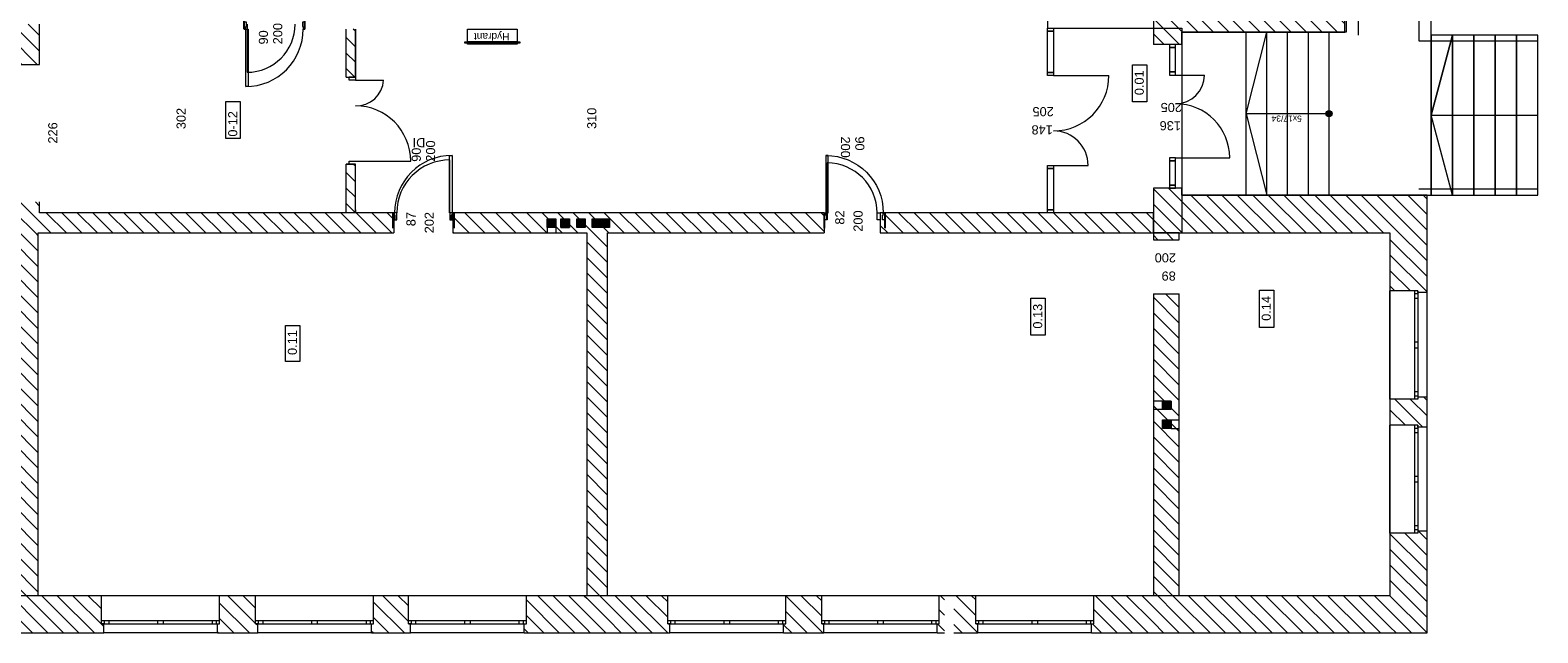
# Model space of a CAD drawing. Header units: millimetres. Extents: x -22315 to 39025, y -47720 to 770.
# Tile 15 of 28: x 14257 to 39025, y -40790 to -30888. Entities that reach past the tile are written whole.
import ezdxf
from ezdxf.enums import TextEntityAlignment as Align

# ---------------------------------------------------------------- set-up
doc = ezdxf.new("R2010")
doc.units = ezdxf.units.MM
for name, color, linetype, lineweight in [('Nowe_220-A Ściany_Nr_pióra__27', 7, 'Continuous', 9), ('Nowe_2D - Ogólne_Nr_pióra__1', 7, 'Continuous', 9), ('Nowe_2D - Ogólne_Nr_pióra__6', 7, 'Continuous', 9), ('Nowe_320-W Umeblowanie_Nr_pióra__6', 7, 'Continuous', 9), ('Nowe_450-K Stropy_Nr_pióra__6', 7, 'Continuous', 9), ('Nowe_830-G Teksty Etykiety_Nr_pióra__6', 7, 'Continuous', 9), ('Nowe_Drzwi ARCHICAD', 7, 'Continuous', 9), ('Nowe_Drzwi ARCHICAD_Nr_pióra__27', 7, 'Continuous', 9), ('Nowe_Drzwi ARCHICAD_Nr_pióra__3', 7, 'Continuous', 9), ('Nowe_Drzwi ARCHICAD_Nr_pióra__6', 7, 'Continuous', 9), ('poziom_1 (1)_4_2D - Ogólne_Nr_pióra__1', 7, 'Continuous', 9), ('poziom_1 (1)_4_2D - Ogólne_Nr_pióra__19', 7, 'Continuous', 9), ('poziom_1 (1)_4_2D - Ogólne_Nr_pióra__1_Nr_pióra__7', 7, 'Continuous', 9), ('poziom_1 (1)_4_2D - Ogólne_Nr_pióra__81_Nr_pióra__4', 7, 'Continuous', 9), ('poziom_1 (1)_4_Drzwi ArchiCAD_Nr_pióra__27_Nr_pióra__7', 7, 'Continuous', 9), ('poziom_1 (1)_4_Drzwi ArchiCAD_Nr_pióra__81_Nr_pióra__4', 7, 'Continuous', 9), ('poziom_1 (1)_4_Konstrukcja - Schody', 7, 'Continuous', 9), ('poziom_1 (1)_4_Konstrukcja - Schody_Nr_pióra__1_Nr_pióra__7', 7, 'Continuous', 9), ('poziom_1 (1)_4_Konstrukcja - Schody_Nr_pióra__81_Nr_pióra__4', 7, 'Continuous', 9), ('poziom_1 (1)_4_Konstrukcja - Stropy_Nr_pióra__81_Nr_pióra__4', 7, 'Continuous', 9), ('poziom_1 (1)_4_Konstrukcja - Ściany zew_Nr_pióra__107_Nr_pióra__10', 7, 'Continuous', 9), ('poziom_1 (1)_4_Konstrukcja - Ściany zew_Nr_pióra__27_Nr_pióra__7', 7, 'Continuous', 9), ('poziom_1 (1)_4_Metryczki pomieszczeń ArchiCADa_Nr_pióra__6_Nr_pióra__5', 7, 'Continuous', 9), ('poziom_1 (1)_4_Okna ArchiCADa_Nr_pióra__101_Nr_pióra__252', 7, 'Continuous', 9), ('poziom_1 (1)_4_Okna ArchiCADa_Nr_pióra__27_Nr_pióra__7', 7, 'Continuous', 9), ('poziom_1 (1)_4_Okna ArchiCADa_Nr_pióra__81_Nr_pióra__4', 7, 'Continuous', 9), ('poziom_1 (1)_4_P_Nr_pióra__250', 7, 'Continuous', 9), ('poziom_1 (1)_4_Znaczniki drzwi ArchiCADa_Nr_pióra__7_Nr_pióra__7', 7, 'Continuous', 9)]:
    doc.layers.add(name, color=color, linetype=linetype, lineweight=lineweight)
doc.styles.add('GENERATED_STYLE_1', font='arial.ttf')
doc.styles.add('GENERATED_STYLE_5', font='arial.ttf')
pattern_1 = [(135, (37205, -40790), (127.2792, 127.2792), [])]

# ---------------------------------------------------------------- blocks, each defined once
blk = doc.blocks.new('Drzwi 21_2')
at = {"layer": 'Nowe_Drzwi ARCHICAD_Nr_pióra__27', "color": 7, "linetype": 'Continuous', "lineweight": 25}
for p, q in [((-500, 0), (-500, -115)), ((-500, 0), (-500, -115)), ((500, 0), (500, -115)), ((500, 0), (500, -115)), ((-500, -115), (-500, -250)), ((500, -115), (500, -250))]:
    blk.add_line(p, q, dxfattribs=at)
at = {"layer": 'Nowe_Drzwi ARCHICAD_Nr_pióra__3', "color": 7, "linetype": 'Continuous', "lineweight": 13}
blk.add_arc((472, 0), 944, 90, 180, dxfattribs=at)
at = {"layer": 'Nowe_Drzwi ARCHICAD_Nr_pióra__6', "color": 7, "linetype": 'Continuous', "lineweight": 13}
for p, q in [((432, 0), (432, 944)), ((432, 944), (472, 944)), ((472, 944), (472, 0)), ((-472, 0), (-500, 0)), ((-500, 0), (-500, -115)), ((-472, -40), (-472, 0)), ((472, 0), (432, 0)), ((500, 0), (472, 0)), ((472, 0), (472, -40)), ((500, -115), (500, 0)), ((-500, -115), (-460, -115)), ((-460, -40), (-472, -40)), ((-460, -115), (-460, -40)), ((472, -40), (460, -40)), ((460, -40), (460, -115)), ((460, -115), (500, -115))]:
    blk.add_line(p, q, dxfattribs=at)
blk = doc.blocks.new('Skrzynka P-Poż 21')
at = {"layer": 'Nowe_320-W Umeblowanie_Nr_pióra__6', "color": 7, "linetype": 'Continuous', "lineweight": 13}
for p, q in [((860, 250), (40, 250)), ((40, 250), (40, 40)), ((860, 40), (860, 250)), ((900, 40), (0, 40)), ((0, 40), (0, 20)), ((0, 20), (900, 20)), ((40, 40), (860, 40)), ((860, 20), (40, 20)), ((40, 20), (40, 0)), ((40, 0), (860, 0)), ((860, 0), (860, 20)), ((900, 20), (900, 40))]:
    blk.add_line(p, q, dxfattribs=at)
at = {"layer": 'Nowe_320-W Umeblowanie_Nr_pióra__6', "color": 7, "linetype": 'Continuous', "lineweight": 13, "style": 'GENERATED_STYLE_1'}
blk.add_attdef('txt', text='', height=120, rotation=180, dxfattribs=at).set_placement((450, 115), align=Align.MIDDLE_CENTER)

msp = doc.modelspace()

# ---------------------------------------------------------------- hatches: boundary and pattern name
at = {"layer": 'poziom_1 (1)_4_2D - Ogólne_Nr_pióra__1', "linetype": 'ByBlock'}
msp.add_hatch(color=256, dxfattribs=at).paths.add_polyline_path([(23115, -33990), (22975, -34130), (23115, -34130)])
at = {"layer": 'poziom_1 (1)_4_2D - Ogólne_Nr_pióra__19', "linetype": 'ByBlock'}
for points in [[(32698, -34219), (32722, -34219), (32722, -33892), (32698, -33892)], [(22891, -33990), (22751, -33990), (22751, -34130), (22891, -34130)], [(23115, -33990), (22975, -33990), (22975, -34130), (23115, -34130)], [(23377, -33990), (23237, -33990), (23237, -34130), (23377, -34130)], [(23772, -33990), (23492, -33990), (23492, -34130), (23772, -34130)], [(32711, -34225), (33134, -34225), (33134, -34214), (32711, -34214)], [(33001, -36982), (32861, -36982), (32861, -37122), (33001, -37122)], [(33001, -37290), (32861, -37290), (32861, -37430), (33001, -37430)]]:
    msp.add_hatch(color=256, dxfattribs=at).paths.add_polyline_path(points)
at = {"layer": 'poziom_1 (1)_4_Konstrukcja - Schody', "linetype": 'ByBlock'}
msp.add_hatch(color=256, dxfattribs=at).paths.add_polyline_path([(35545, -32260), (35546, -32268), (35548, -32276), (35551, -32284), (35556, -32291), (35561, -32297), (35568, -32302), (35575, -32306), (35583, -32308), (35591, -32310), (35599, -32310), (35607, -32308), (35615, -32306), (35622, -32302), (35629, -32297), (35634, -32291), (35639, -32284), (35642, -32276), (35644, -32268), (35645, -32260), (35644, -32252), (35642, -32244), (35639, -32236), (35634, -32229), (35629, -32223), (35622, -32218), (35615, -32214), (35607, -32212), (35599, -32210), (35591, -32210), (35583, -32212), (35575, -32214), (35568, -32218), (35561, -32223), (35556, -32229), (35551, -32236), (35548, -32244), (35546, -32252)])
at = {"layer": 'poziom_1 (1)_4_Konstrukcja - Ściany zew_Nr_pióra__107_Nr_pióra__10', "linetype": 'ByBlock'}
h = msp.add_hatch(dxfattribs=at)
h.set_pattern_fill('BLOCZKI_CERAMICZNE_0004', color=256, angle=270, style=0, pattern_type=2)
h.set_pattern_definition(pattern_1)
h.paths.add_polyline_path([(35855, -30920), (35855, -22370), (35390, -22835), (35390, -30455)])
h = msp.add_hatch(dxfattribs=at)
h.set_pattern_fill('BLOCZKI_CERAMICZNE_0004', color=256, angle=270, style=0, pattern_type=2)
h.set_pattern_definition(pattern_1)
h.paths.add_polyline_path([(32710, -31125), (33175, -31125), (33175, -30920), (32710, -30455)])
h = msp.add_hatch(dxfattribs=at)
h.set_pattern_fill('BLOCZKI_CERAMICZNE_0004', color=256, angle=270, style=0, pattern_type=2)
h.set_pattern_definition(pattern_1)
h.paths.add_polyline_path([(33175, -30920), (35855, -30920), (35390, -30455), (32710, -30455)])
h = msp.add_hatch(dxfattribs=at)
h.set_pattern_fill('BLOCZKI_CERAMICZNE_0004', color=256, angle=270, style=0, pattern_type=2)
h.set_pattern_definition(pattern_1)
h.paths.add_polyline_path([(14410, -31450), (14410, -30790), (13940, -30790), (13940, -31450)])
h = msp.add_hatch(dxfattribs=at)
h.set_pattern_fill('BLOCZKI_CERAMICZNE_0004', color=256, angle=270, style=0, pattern_type=2)
h.set_pattern_definition([(135, (29555, -37041.79), (127.2792, 127.2792), [])])
h.paths.add_polyline_path([(19600, -31660), (19600, -30870), (19450, -30870), (19450, -31660)])
h = msp.add_hatch(dxfattribs=at)
h.set_pattern_fill('BLOCZKI_CERAMICZNE_0004', color=256, angle=270, style=0, pattern_type=2)
h.set_pattern_definition([(135, (29555, -39260), (127.2792, 127.2792), [])])
h.paths.add_polyline_path([(19600, -33890), (19600, -33088), (19450, -33088), (19450, -33890)])
h = msp.add_hatch(dxfattribs=at)
h.set_pattern_fill('BLOCZKI_CERAMICZNE_0004', color=256, angle=270, style=0, pattern_type=2)
h.set_pattern_definition(pattern_1)
h.paths.add_polyline_path([(32710, -33485), (32710, -34220), (33175, -33600), (33175, -33485)])
h = msp.add_hatch(dxfattribs=at)
h.set_pattern_fill('BLOCZKI_CERAMICZNE_0004', color=256, angle=270, style=0, pattern_type=2)
h.set_pattern_definition(pattern_1)
h.paths.add_polyline_path([(37205, -33600), (33175, -33600), (32710, -34220), (36595, -34220)])
h = msp.add_hatch(dxfattribs=at)
h.set_pattern_fill('BLOCZKI_CERAMICZNE_0004', color=256, angle=270, style=0, pattern_type=2)
h.set_pattern_definition(pattern_1)
h.paths.add_polyline_path([(37055, -35200), (37205, -35200), (37205, -33600), (36595, -34220), (36595, -35170), (37055, -35170)])
h = msp.add_hatch(dxfattribs=at)
h.set_pattern_fill('BLOCZKI_CERAMICZNE_0004', color=256, angle=270, style=0, pattern_type=2)
h.set_pattern_definition(pattern_1)
h.paths.add_polyline_path([(6720, -33890), (6720, -34220), (20230, -34220), (20230, -33890)])
h = msp.add_hatch(dxfattribs=at)
h.set_pattern_fill('BLOCZKI_CERAMICZNE_0004', color=256, angle=270, style=0, pattern_type=2)
h.set_pattern_definition(pattern_1)
h.paths.add_polyline_path([(13940, -33710), (13940, -33890), (14410, -33890), (14410, -33710)])
h = msp.add_hatch(dxfattribs=at)
h.set_pattern_fill('BLOCZKI_CERAMICZNE_0004', color=256, angle=270, style=0, pattern_type=2)
h.set_pattern_definition(pattern_1)
h.paths.add_polyline_path([(27300, -34220), (27300, -33890), (21200, -33890), (21200, -34220)])
h = msp.add_hatch(dxfattribs=at)
h.set_pattern_fill('BLOCZKI_CERAMICZNE_0004', color=256, angle=270, style=0, pattern_type=2)
h.set_pattern_definition(pattern_1)
h.paths.add_polyline_path([(28220, -34220), (32710, -34220), (32710, -33890), (28220, -33890)])
h = msp.add_hatch(dxfattribs=at)
h.set_pattern_fill('BLOCZKI_CERAMICZNE_0004', color=256, angle=270, style=0, pattern_type=2)
h.set_pattern_definition(pattern_1)
h.paths.add_polyline_path([(14390, -40790), (14390, -34220), (13970, -34220), (13970, -40790)])
h = msp.add_hatch(dxfattribs=at)
h.set_pattern_fill('BLOCZKI_CERAMICZNE_0004', color=256, angle=270, style=0, pattern_type=2)
h.set_pattern_definition(pattern_1)
h.paths.add_polyline_path([(23740, -40790), (23740, -34220), (23400, -34220), (23400, -40790)])
h = msp.add_hatch(dxfattribs=at)
h.set_pattern_fill('BLOCZKI_CERAMICZNE_0004', color=256, angle=270, style=0, pattern_type=2)
h.set_pattern_definition(pattern_1)
h.paths.add_polyline_path([(32710, -34220), (32710, -34330), (33135, -34330), (33135, -34220)])
h = msp.add_hatch(dxfattribs=at)
h.set_pattern_fill('BLOCZKI_CERAMICZNE_0004', color=256, angle=270, style=0, pattern_type=2)
h.set_pattern_definition(pattern_1)
h.paths.add_polyline_path([(33135, -40790), (33135, -35220), (32710, -35220), (32710, -40790)])
h = msp.add_hatch(dxfattribs=at)
h.set_pattern_fill('BLOCZKI_CERAMICZNE_0004', color=256, angle=270, style=0, pattern_type=2)
h.set_pattern_definition(pattern_1)
h.paths.add_polyline_path([(37205, -37410), (37205, -36920), (37055, -36920), (37055, -36950), (36595, -36950), (36595, -37380), (37055, -37380), (37055, -37410)])
h = msp.add_hatch(dxfattribs=at)
h.set_pattern_fill('BLOCZKI_CERAMICZNE_0004', color=256, angle=270, style=0, pattern_type=2)
h.set_pattern_definition(pattern_1)
h.paths.add_polyline_path([(36595, -40790), (37205, -40790), (37205, -39120), (37055, -39120), (37055, -39150), (36595, -39150)])
h = msp.add_hatch(dxfattribs=at)
h.set_pattern_fill('BLOCZKI_CERAMICZNE_0004', color=256, angle=270, style=0, pattern_type=2)
h.set_pattern_definition(pattern_1)
h.paths.add_polyline_path([(15465, -40790), (15465, -40640), (15430, -40640), (15430, -40180), (14390, -40180), (14390, -40790)])
h = msp.add_hatch(dxfattribs=at)
h.set_pattern_fill('BLOCZKI_CERAMICZNE_0004', color=256, angle=270, style=0, pattern_type=2)
h.set_pattern_definition(pattern_1)
h.paths.add_polyline_path([(17995, -40790), (17995, -40640), (17960, -40640), (17960, -40180), (17370, -40180), (17370, -40640), (17335, -40640), (17335, -40790)])
h = msp.add_hatch(dxfattribs=at)
h.set_pattern_fill('BLOCZKI_CERAMICZNE_0004', color=256, angle=270, style=0, pattern_type=2)
h.set_pattern_definition(pattern_1)
h.paths.add_polyline_path([(20505, -40790), (20505, -40640), (20470, -40640), (20470, -40180), (19900, -40180), (19900, -40640), (19865, -40640), (19865, -40790)])
h = msp.add_hatch(dxfattribs=at)
h.set_pattern_fill('BLOCZKI_CERAMICZNE_0004', color=256, angle=270, style=0, pattern_type=2)
h.set_pattern_definition(pattern_1)
h.paths.add_polyline_path([(22375, -40790), (23400, -40790), (23400, -40180), (22410, -40180), (22410, -40640), (22375, -40640)])
h = msp.add_hatch(dxfattribs=at)
h.set_pattern_fill('BLOCZKI_CERAMICZNE_0004', color=256, angle=270, style=0, pattern_type=2)
h.set_pattern_definition(pattern_1)
h.paths.add_polyline_path([(24765, -40790), (24765, -40640), (24730, -40640), (24730, -40180), (23740, -40180), (23740, -40790)])
h = msp.add_hatch(dxfattribs=at)
h.set_pattern_fill('BLOCZKI_CERAMICZNE_0004', color=256, angle=270, style=0, pattern_type=2)
h.set_pattern_definition(pattern_1)
h.paths.add_polyline_path([(27295, -40790), (27295, -40640), (27260, -40640), (27260, -40180), (26670, -40180), (26670, -40640), (26635, -40640), (26635, -40790)])
h = msp.add_hatch(dxfattribs=at)
h.set_pattern_fill('BLOCZKI_CERAMICZNE_0004', color=256, angle=270, style=0, pattern_type=2)
h.set_pattern_definition(pattern_1)
h.paths.add_polyline_path([(29155, -40790), (29280, -40790), (29280, -40180), (29190, -40180), (29190, -40640), (29155, -40640)])
h = msp.add_hatch(dxfattribs=at)
h.set_pattern_fill('BLOCZKI_CERAMICZNE_0004', color=256, angle=270, style=0, pattern_type=2)
h.set_pattern_definition(pattern_1)
h.paths.add_polyline_path([(29430, -40790), (29825, -40790), (29825, -40640), (29790, -40640), (29790, -40180), (29430, -40180)])
h = msp.add_hatch(dxfattribs=at)
h.set_pattern_fill('BLOCZKI_CERAMICZNE_0004', color=256, angle=270, style=0, pattern_type=2)
h.set_pattern_definition(pattern_1)
h.paths.add_polyline_path([(31695, -40790), (32710, -40790), (32710, -40180), (31730, -40180), (31730, -40640), (31695, -40640)])
h = msp.add_hatch(dxfattribs=at)
h.set_pattern_fill('BLOCZKI_CERAMICZNE_0004', color=256, angle=270, style=0, pattern_type=2)
h.set_pattern_definition(pattern_1)
h.paths.add_polyline_path([(36595, -40790), (36595, -40180), (33135, -40180), (33135, -40790)])

# ---------------------------------------------------------------- linework, layer by layer
at = {"layer": 'Nowe_220-A Ściany_Nr_pióra__27', "linetype": 'ByBlock'}
for p, q in [((20215, -33890), (20215, -34005)), ((21215, -33890), (21215, -34005)), ((27300, -33890), (27300, -34005)), ((28300, -33890), (28300, -34005)), ((20215, -34005), (20215, -34140)), ((21215, -34005), (21215, -34140)), ((27300, -34005), (27300, -34140)), ((28300, -34005), (28300, -34140))]:
    msp.add_line(p, q, dxfattribs=at)
at = {"layer": 'Nowe_2D - Ogólne_Nr_pióra__6', "linetype": 'ByBlock'}
for p, q in [((36075, -21270), (36075, -30970)), ((37075, -31070), (37075, -22570)), ((39025, -31070), (37075, -31070)), ((37275, -32285), (37625, -30970)), ((37625, -30970), (37275, -32285)), ((37625, -33600), (37275, -32285)), ((37275, -32285), (39025, -32285)), ((39025, -33500), (37070, -33500))]:
    msp.add_line(p, q, dxfattribs=at)
at = {"layer": 'Nowe_450-K Stropy_Nr_pióra__6', "linetype": 'ByBlock', "flags": 128}
for points in [[(37275, -33600), (37275, -30670), (35875, -30670), (35875, -30920), (33175, -30920), (33175, -33600)], [(37625, -33600), (37625, -30970), (37275, -30970), (37275, -33600)], [(37975, -33600), (37975, -30970), (37625, -30970), (37625, -33600)], [(38325, -33600), (38325, -30970), (37975, -30970), (37975, -33600)], [(38675, -33600), (38675, -30970), (38325, -30970), (38325, -33600)], [(39025, -33600), (39025, -30970), (38675, -30970), (38675, -33600)]]:
    msp.add_lwpolyline(points, close=True, dxfattribs=at)
at = {"layer": 'poziom_1 (1)_4_2D - Ogólne_Nr_pióra__1_Nr_pióra__7', "linetype": 'ByBlock'}
for p, q in [((19600, -30870), (19600, -31660)), ((22751, -34086), (22751, -34220)), ((22891, -34086), (22891, -34220)), ((33000, -36982), (32710, -36982)), ((33000, -37122), (32710, -37122)), ((33001, -37290), (33135, -37290)), ((33001, -37430), (33135, -37430))]:
    msp.add_line(p, q, dxfattribs=at)
at = {"layer": 'poziom_1 (1)_4_2D - Ogólne_Nr_pióra__1_Nr_pióra__7', "linetype": 'ByBlock', "flags": 128}
for points in [[(22891, -33990), (22891, -34130), (22751, -34130), (22751, -33990)], [(23115, -33990), (23115, -34130), (22975, -34130), (22975, -33990)], [(23377, -33990), (23377, -34130), (23237, -34130), (23237, -33990)], [(23772, -33990), (23772, -34130), (23492, -34130), (23492, -33990)], [(33001, -36982), (33001, -37122), (32861, -37122), (32861, -36982)], [(33001, -37290), (33001, -37430), (32861, -37430), (32861, -37290)]]:
    msp.add_lwpolyline(points, close=True, dxfattribs=at)
at = {"layer": 'poziom_1 (1)_4_2D - Ogólne_Nr_pióra__81_Nr_pióra__4', "linetype": 'ByBlock', "flags": 128}
msp.add_lwpolyline([(23115, -33990), (22975, -34130), (23115, -34130)], close=True, dxfattribs=at)
at = {"layer": 'poziom_1 (1)_4_Drzwi ArchiCAD_Nr_pióra__27_Nr_pióra__7', "linetype": 'ByBlock'}
for p, q in [((33075, -31125), (32975, -31125)), ((33075, -33485), (32975, -33485)), ((20230, -33890), (20230, -34005)), ((21200, -33890), (21200, -34005)), ((27300, -33890), (27300, -34005)), ((28220, -33890), (28220, -34005)), ((31070, -33890), (30970, -33890))]:
    msp.add_line(p, q, dxfattribs=at)
at = {"layer": 'poziom_1 (1)_4_Drzwi ArchiCAD_Nr_pióra__81_Nr_pióra__4', "linetype": 'ByBlock'}
for p, q in [((17820, -30790), (17820, -31580)), ((30970, -30905), (30970, -30855)), ((30970, -31585), (30970, -30905)), ((30970, -30905), (31070, -30905)), ((31070, -30905), (30970, -30905)), ((31070, -30855), (31070, -30905)), ((31070, -30905), (31070, -31585)), ((32975, -31125), (32975, -31175)), ((33075, -31125), (32975, -31125)), ((32975, -31175), (32975, -31575)), ((33075, -31175), (32975, -31175)), ((32975, -31175), (33075, -31175)), ((33075, -31175), (33075, -31125)), ((33075, -31575), (33075, -31175)), ((19600, -31660), (19500, -31660)), ((19500, -31710), (19500, -31660)), ((19600, -31660), (19600, -31710)), ((31070, -31585), (30970, -31585)), ((30970, -31635), (30970, -31585)), ((30970, -31585), (31070, -31585)), ((31070, -31635), (30970, -31635)), ((31070, -31585), (31070, -31635)), ((31070, -31635), (31978, -31635)), ((32975, -31575), (33075, -31575)), ((32975, -31575), (32975, -31625)), ((33075, -31575), (32975, -31575)), ((32975, -31625), (33075, -31625)), ((33075, -31625), (33075, -31575)), ((33075, -31625), (33547, -31625)), ((19600, -31710), (19500, -31710)), ((19600, -31710), (20062, -31710)), ((19500, -33088), (19500, -33038)), ((19500, -33038), (19600, -33038)), ((19500, -33088), (19600, -33088)), ((19600, -33038), (20508, -33038)), ((21150, -33890), (21150, -33020)), ((27350, -33890), (27350, -33070)), ((30970, -33160), (30970, -33110)), ((30970, -33110), (31070, -33110)), ((30970, -33840), (30970, -33160)), ((30970, -33160), (31070, -33160)), ((31070, -33160), (30970, -33160)), ((31070, -33110), (31070, -33160)), ((31070, -33110), (31637, -33110)), ((31070, -33160), (31070, -33840)), ((33075, -32985), (32975, -32985)), ((32975, -32985), (32975, -33035)), ((33075, -33035), (32975, -33035)), ((32975, -33035), (32975, -33435)), ((32975, -33035), (33075, -33035)), ((33075, -33035), (33075, -32985)), ((33075, -32985), (33963, -32985)), ((33075, -33435), (33075, -33035)), ((32975, -33435), (33075, -33435)), ((33075, -33435), (32975, -33435)), ((32975, -33435), (32975, -33485)), ((33075, -33485), (33075, -33435)), ((32975, -33485), (33075, -33485)), ((19600, -33840), (19600, -33890)), ((20280, -33890), (20230, -33890)), ((20230, -33890), (20230, -34005)), ((20280, -34005), (20280, -33890)), ((21200, -33890), (21150, -33890)), ((21150, -33890), (21150, -34005)), ((21200, -34005), (21200, -33890)), ((27300, -33890), (27350, -33890)), ((27300, -34005), (27300, -33890)), ((27350, -33890), (27350, -34005)), ((28170, -34005), (28170, -33890)), ((28170, -33890), (28220, -33890)), ((28220, -33890), (28220, -34005)), ((31070, -33840), (30970, -33840)), ((30970, -33890), (30970, -33840)), ((30970, -33840), (31070, -33840)), ((31070, -33890), (30970, -33890)), ((31070, -33840), (31070, -33890)), ((20230, -34005), (20280, -34005)), ((21150, -34005), (21200, -34005)), ((27350, -34005), (27300, -34005)), ((28220, -34005), (28170, -34005))]:
    msp.add_line(p, q, dxfattribs=at)
for centre, radius, start, end in [((17820, -30790), 790, 270, 0), ((31070, -31635), 908, 270, 0), ((33075, -31625), 472, 270, 0), ((19616, -31684), 447, 267.9736, 356.6173), ((19600, -33038), 908, 0, 90), ((33075, -32985), 888, 0, 90), ((31070, -33110), 567, 0, 90), ((21150, -33890), 870, 90, 180), ((27350, -33890), 820, 0, 90)]:
    msp.add_arc(centre, radius, start, end, dxfattribs=at)
at = {"layer": 'poziom_1 (1)_4_Konstrukcja - Schody_Nr_pióra__81_Nr_pióra__4', "linetype": 'ByBlock'}
for p, q in [((35595, -30920), (34235, -30920)), ((34235, -33600), (34235, -30920)), ((34235, -33600), (34235, -30920)), ((34235, -32260), (34575, -30920)), ((34575, -33600), (34575, -30920)), ((34915, -33600), (34915, -30920)), ((35255, -33600), (35255, -30920)), ((35595, -33600), (35595, -30920)), ((35595, -33600), (35595, -30920)), ((35595, -32260), (34235, -32260)), ((34235, -32260), (34575, -33600)), ((35595, -33600), (34235, -33600))]:
    msp.add_line(p, q, dxfattribs=at)
msp.add_circle((35595, -32260), 50, dxfattribs=at)
at = {"layer": 'poziom_1 (1)_4_Konstrukcja - Stropy_Nr_pióra__81_Nr_pióra__4', "linetype": 'ByBlock', "flags": 128}
for points in [[(4990, -40180), (4990, -34220), (5100, -34220), (5100, -30460), (2280, -30460), (2280, -24610), (22520, -24610), (22520, -29190), (23090, -29190), (30970, -29190), (30970, -30455), (30970, -30855), (33175, -30855), (33175, -34220), (36595, -34220), (36595, -40180)], [(34235, -33600), (34235, -30920), (33175, -30920), (33175, -33600)]]:
    msp.add_lwpolyline(points, close=True, dxfattribs=at)
at = {"layer": 'poziom_1 (1)_4_Konstrukcja - Ściany zew_Nr_pióra__27_Nr_pióra__7', "linetype": 'ByBlock'}
for p, q in [((32975, -31125), (32710, -31125)), ((33075, -31125), (32975, -31125)), ((33175, -31125), (33075, -31125)), ((32975, -33485), (32710, -33485)), ((33075, -33485), (32975, -33485)), ((33175, -33485), (33075, -33485)), ((20230, -33890), (20230, -34005)), ((21200, -33890), (21200, -34005)), ((27300, -33890), (27300, -34005)), ((28220, -33890), (28220, -34005)), ((31070, -33890), (30970, -33890)), ((20230, -34005), (20230, -34220)), ((21200, -34005), (21200, -34220)), ((27300, -34005), (27300, -34220)), ((28220, -34005), (28220, -34220)), ((32710, -34330), (33135, -34330)), ((37005, -35170), (36595, -35170)), ((37055, -35170), (37005, -35170)), ((37055, -35200), (37055, -35170)), ((32710, -35220), (33135, -35220)), ((37205, -35200), (37055, -35200)), ((37005, -36950), (36595, -36950)), ((37055, -36950), (37005, -36950)), ((37205, -36920), (37055, -36920)), ((37055, -36920), (37055, -36950)), ((37005, -37380), (36595, -37380)), ((37055, -37380), (37005, -37380)), ((37055, -37410), (37055, -37380)), ((37205, -37410), (37055, -37410)), ((37205, -39120), (37055, -39120)), ((37055, -39120), (37055, -39150)), ((37005, -39150), (36595, -39150)), ((37055, -39150), (37005, -39150)), ((15430, -40590), (15430, -40180)), ((17370, -40590), (17370, -40180)), ((17960, -40590), (17960, -40180)), ((19900, -40590), (19900, -40180)), ((20470, -40590), (20470, -40180)), ((22410, -40590), (22410, -40180)), ((24730, -40590), (24730, -40180)), ((26670, -40590), (26670, -40180)), ((27260, -40590), (27260, -40180)), ((29190, -40590), (29190, -40180)), ((29790, -40590), (29790, -40180)), ((31730, -40590), (31730, -40180)), ((15430, -40640), (15430, -40590)), ((17370, -40640), (17370, -40590)), ((17960, -40640), (17960, -40590)), ((19900, -40640), (19900, -40590)), ((20470, -40640), (20470, -40590)), ((22410, -40640), (22410, -40590)), ((24730, -40640), (24730, -40590)), ((26670, -40640), (26670, -40590)), ((27260, -40640), (27260, -40590)), ((29190, -40640), (29190, -40590)), ((29790, -40640), (29790, -40590)), ((31730, -40640), (31730, -40590)), ((15465, -40640), (15430, -40640)), ((15465, -40790), (15465, -40640)), ((17335, -40790), (17335, -40640)), ((17335, -40640), (17370, -40640)), ((17995, -40640), (17960, -40640)), ((17995, -40790), (17995, -40640)), ((19865, -40790), (19865, -40640)), ((19865, -40640), (19900, -40640)), ((20505, -40640), (20470, -40640)), ((20505, -40790), (20505, -40640)), ((22375, -40790), (22375, -40640)), ((22375, -40640), (22410, -40640)), ((24765, -40640), (24730, -40640)), ((24765, -40790), (24765, -40640)), ((26635, -40790), (26635, -40640)), ((26635, -40640), (26670, -40640)), ((27295, -40640), (27260, -40640)), ((27295, -40790), (27295, -40640)), ((29155, -40790), (29155, -40640)), ((29155, -40640), (29190, -40640)), ((29825, -40640), (29790, -40640)), ((29825, -40790), (29825, -40640)), ((31695, -40790), (31695, -40640)), ((31695, -40640), (31730, -40640))]:
    msp.add_line(p, q, dxfattribs=at)
at = {"layer": 'poziom_1 (1)_4_Konstrukcja - Ściany zew_Nr_pióra__27_Nr_pióra__7', "linetype": 'ByBlock', "flags": 128}
for points in [[(35855, -30920), (35855, -22370)], [(32710, -30455), (32710, -31125)], [(14410, -31450), (14410, -30790)], [(19450, -31660), (19450, -30870)], [(19600, -31660), (19600, -30870)], [(33175, -31125), (33175, -30920)], [(33175, -30920), (35855, -30920)], [(13940, -31450), (14410, -31450)], [(19450, -31660), (19600, -31660)], [(19450, -33088), (19600, -33088)], [(19450, -33890), (19450, -33088)], [(19600, -33890), (19600, -33088)], [(32710, -33485), (32710, -34220)], [(33175, -33600), (33175, -33485)], [(37205, -33600), (33175, -33600)], [(37205, -35200), (37205, -33600)], [(14410, -33890), (14410, -33710)], [(20230, -33890), (14410, -33890)], [(26900, -33890), (21200, -33890)], [(27300, -33890), (26900, -33890)], [(30970, -33890), (28220, -33890)], [(32710, -33890), (31070, -33890)], [(32710, -34220), (32710, -33890)], [(14390, -34220), (20230, -34220)], [(14390, -40180), (14390, -34220)], [(21200, -34220), (23400, -34220)], [(23400, -34220), (23400, -40180)], [(23740, -34220), (26900, -34220)], [(23740, -40180), (23740, -34220)], [(26900, -34220), (27220, -34220)], [(27220, -34220), (27300, -34220)], [(28220, -34220), (32710, -34220)], [(32710, -34220), (36595, -34220)], [(33135, -34220), (32710, -34220)], [(32710, -34220), (32710, -34330)], [(33135, -34330), (33135, -34220)], [(36595, -34220), (36595, -35170)], [(32710, -35220), (32710, -40180)], [(33135, -40180), (33135, -35220)], [(36595, -36950), (36595, -37380)], [(37205, -37410), (37205, -36920)], [(37205, -40790), (37205, -39120)], [(36595, -39150), (36595, -40180)], [(15430, -40180), (14390, -40180)], [(17960, -40180), (17370, -40180)], [(20470, -40180), (19900, -40180)], [(23400, -40180), (22410, -40180)], [(24730, -40180), (23740, -40180)], [(27260, -40180), (26670, -40180)], [(29280, -40180), (29190, -40180)], [(29790, -40180), (29430, -40180)], [(32710, -40180), (31730, -40180)], [(36595, -40180), (33135, -40180)], [(13970, -40790), (14390, -40790)], [(14390, -40790), (15465, -40790)], [(17335, -40790), (17995, -40790)], [(19865, -40790), (20505, -40790)], [(22375, -40790), (23400, -40790)], [(23400, -40790), (23740, -40790)], [(23740, -40790), (24765, -40790)], [(26635, -40790), (27295, -40790)], [(29155, -40790), (29280, -40790)], [(29430, -40790), (29825, -40790)], [(31695, -40790), (32710, -40790)], [(32710, -40790), (33135, -40790)], [(33135, -40790), (36595, -40790)], [(36595, -40790), (37205, -40790)]]:
    msp.add_lwpolyline(points, dxfattribs=at)
at = {"layer": 'poziom_1 (1)_4_Metryczki pomieszczeń ArchiCADa_Nr_pióra__6_Nr_pióra__5', "linetype": 'ByBlock'}
for p, q in [((32364, -32065), (32364, -31455)), ((32364, -31455), (32600, -31455)), ((32600, -31455), (32600, -32065)), ((17473, -32669), (17473, -32059)), ((17473, -32059), (17709, -32059)), ((17709, -32059), (17709, -32669)), ((32600, -32065), (32364, -32065)), ((17709, -32669), (17473, -32669)), ((34451, -35772), (34451, -35162)), ((34451, -35162), (34687, -35162)), ((34687, -35162), (34687, -35772)), ((30695, -35900), (30695, -35290)), ((30695, -35290), (30931, -35290)), ((30931, -35290), (30931, -35900)), ((18452, -36333), (18452, -35738)), ((18452, -35738), (18688, -35738)), ((18688, -35738), (18688, -36333)), ((30931, -35900), (30695, -35900)), ((34687, -35772), (34451, -35772)), ((18688, -36333), (18452, -36333))]:
    msp.add_line(p, q, dxfattribs=at)
at = {"layer": 'poziom_1 (1)_4_Okna ArchiCADa_Nr_pióra__101_Nr_pióra__252', "linetype": 'ByBlock'}
for p, q in [((37005, -35295), (37005, -35170)), ((37055, -35170), (37055, -35295)), ((37055, -35295), (37005, -35295)), ((37005, -36060), (37005, -36010)), ((37005, -36010), (37055, -36010)), ((37005, -36110), (37005, -36060)), ((37055, -36110), (37005, -36110)), ((37055, -36010), (37055, -36060)), ((37055, -36060), (37055, -36110)), ((37005, -36950), (37005, -36825)), ((37005, -36825), (37055, -36825)), ((37055, -36825), (37055, -36950)), ((37005, -37505), (37005, -37380)), ((37055, -37380), (37055, -37505)), ((37055, -37505), (37005, -37505)), ((37005, -38265), (37005, -38215)), ((37005, -38215), (37055, -38215)), ((37005, -38315), (37005, -38265)), ((37055, -38315), (37005, -38315)), ((37055, -38215), (37055, -38265)), ((37055, -38265), (37055, -38315)), ((37005, -39150), (37005, -39025)), ((37005, -39025), (37055, -39025)), ((37055, -39025), (37055, -39150)), ((15555, -40590), (15430, -40590)), ((15555, -40640), (15555, -40590)), ((16400, -40590), (16350, -40590)), ((16350, -40590), (16350, -40640)), ((16450, -40590), (16400, -40590)), ((16450, -40640), (16450, -40590)), ((17370, -40590), (17245, -40590)), ((17245, -40590), (17245, -40640)), ((18085, -40590), (17960, -40590)), ((18085, -40640), (18085, -40590)), ((18930, -40590), (18880, -40590)), ((18880, -40590), (18880, -40640)), ((18980, -40590), (18930, -40590)), ((18980, -40640), (18980, -40590)), ((19900, -40590), (19775, -40590)), ((19775, -40590), (19775, -40640)), ((20595, -40590), (20470, -40590)), ((20595, -40640), (20595, -40590)), ((21440, -40590), (21390, -40590)), ((21390, -40590), (21390, -40640)), ((21490, -40590), (21440, -40590)), ((21490, -40640), (21490, -40590)), ((22410, -40590), (22285, -40590)), ((22285, -40590), (22285, -40640)), ((24855, -40590), (24730, -40590)), ((24855, -40640), (24855, -40590)), ((25700, -40590), (25650, -40590)), ((25650, -40590), (25650, -40640)), ((25750, -40590), (25700, -40590)), ((25750, -40640), (25750, -40590)), ((26670, -40590), (26545, -40590)), ((26545, -40590), (26545, -40640)), ((27385, -40590), (27260, -40590)), ((27385, -40640), (27385, -40590)), ((28225, -40590), (28175, -40590)), ((28175, -40590), (28175, -40640)), ((28275, -40590), (28225, -40590)), ((28275, -40640), (28275, -40590)), ((29190, -40590), (29065, -40590)), ((29065, -40590), (29065, -40640)), ((29915, -40590), (29790, -40590)), ((29915, -40640), (29915, -40590)), ((30760, -40590), (30710, -40590)), ((30710, -40590), (30710, -40640)), ((30810, -40590), (30760, -40590)), ((30810, -40640), (30810, -40590)), ((31730, -40590), (31605, -40590)), ((31605, -40590), (31605, -40640)), ((15430, -40640), (15555, -40640)), ((16350, -40640), (16400, -40640)), ((16400, -40640), (16450, -40640)), ((17245, -40640), (17370, -40640)), ((17960, -40640), (18085, -40640)), ((18880, -40640), (18930, -40640)), ((18930, -40640), (18980, -40640)), ((19775, -40640), (19900, -40640)), ((20470, -40640), (20595, -40640)), ((21390, -40640), (21440, -40640)), ((21440, -40640), (21490, -40640)), ((22285, -40640), (22410, -40640)), ((24730, -40640), (24855, -40640)), ((25650, -40640), (25700, -40640)), ((25700, -40640), (25750, -40640)), ((26545, -40640), (26670, -40640)), ((27260, -40640), (27385, -40640)), ((28175, -40640), (28225, -40640)), ((28225, -40640), (28275, -40640)), ((29065, -40640), (29190, -40640)), ((29790, -40640), (29915, -40640)), ((30710, -40640), (30760, -40640)), ((30760, -40640), (30810, -40640)), ((31605, -40640), (31730, -40640))]:
    msp.add_line(p, q, dxfattribs=at)
at = {"layer": 'poziom_1 (1)_4_Okna ArchiCADa_Nr_pióra__27_Nr_pióra__7', "linetype": 'ByBlock'}
for p, q in [((37055, -35170), (37005, -35170)), ((37055, -35200), (37055, -35170)), ((37055, -36950), (37005, -36950)), ((37055, -36920), (37055, -36950)), ((37055, -37380), (37005, -37380)), ((37055, -37410), (37055, -37380)), ((37055, -39120), (37055, -39150)), ((37055, -39150), (37005, -39150)), ((15430, -40640), (15430, -40590)), ((17370, -40640), (17370, -40590)), ((17960, -40640), (17960, -40590)), ((19900, -40640), (19900, -40590)), ((20470, -40640), (20470, -40590)), ((22410, -40640), (22410, -40590)), ((24730, -40640), (24730, -40590)), ((26670, -40640), (26670, -40590)), ((27260, -40640), (27260, -40590)), ((29190, -40640), (29190, -40590)), ((29790, -40640), (29790, -40590)), ((31730, -40640), (31730, -40590)), ((15465, -40640), (15430, -40640)), ((17335, -40640), (17370, -40640)), ((17995, -40640), (17960, -40640)), ((19865, -40640), (19900, -40640)), ((20505, -40640), (20470, -40640)), ((22375, -40640), (22410, -40640)), ((24765, -40640), (24730, -40640)), ((26635, -40640), (26670, -40640)), ((27295, -40640), (27260, -40640)), ((29155, -40640), (29190, -40640)), ((29825, -40640), (29790, -40640)), ((31695, -40640), (31730, -40640))]:
    msp.add_line(p, q, dxfattribs=at)
at = {"layer": 'poziom_1 (1)_4_Okna ArchiCADa_Nr_pióra__81_Nr_pióra__4', "linetype": 'ByBlock'}
for p, q in [((36595, -36950), (36595, -35170)), ((37055, -35220), (37005, -35220)), ((37005, -36010), (37005, -35295)), ((37055, -35295), (37055, -36010)), ((37205, -36920), (37205, -35200)), ((37005, -36825), (37005, -36110)), ((37055, -36110), (37055, -36825)), ((37055, -36900), (37005, -36900)), ((36595, -39150), (36595, -37380)), ((37055, -37430), (37005, -37430)), ((37005, -38215), (37005, -37505)), ((37055, -37505), (37055, -38215)), ((37205, -39120), (37205, -37410)), ((37005, -39025), (37005, -38315)), ((37055, -38315), (37055, -39025)), ((37055, -39100), (37005, -39100)), ((17370, -40180), (15430, -40180)), ((19900, -40180), (17960, -40180)), ((22410, -40180), (20470, -40180)), ((26670, -40180), (24730, -40180)), ((29190, -40180), (27260, -40180)), ((31730, -40180), (29790, -40180)), ((15480, -40640), (15480, -40590)), ((16350, -40590), (15555, -40590)), ((17245, -40590), (16450, -40590)), ((17320, -40640), (17320, -40590)), ((18010, -40640), (18010, -40590)), ((18880, -40590), (18085, -40590)), ((19775, -40590), (18980, -40590)), ((19850, -40640), (19850, -40590)), ((20520, -40640), (20520, -40590)), ((21390, -40590), (20595, -40590)), ((22285, -40590), (21490, -40590)), ((22360, -40640), (22360, -40590)), ((24780, -40640), (24780, -40590)), ((25650, -40590), (24855, -40590)), ((26545, -40590), (25750, -40590)), ((26620, -40640), (26620, -40590)), ((27310, -40640), (27310, -40590)), ((28175, -40590), (27385, -40590)), ((29065, -40590), (28275, -40590)), ((29140, -40640), (29140, -40590)), ((29840, -40640), (29840, -40590)), ((30710, -40590), (29915, -40590)), ((31605, -40590), (30810, -40590)), ((31680, -40640), (31680, -40590)), ((17335, -40790), (15465, -40790)), ((15555, -40640), (16350, -40640)), ((16450, -40640), (17245, -40640)), ((19865, -40790), (17995, -40790)), ((18085, -40640), (18880, -40640)), ((18980, -40640), (19775, -40640)), ((22375, -40790), (20505, -40790)), ((20595, -40640), (21390, -40640)), ((21490, -40640), (22285, -40640)), ((26635, -40790), (24765, -40790)), ((24855, -40640), (25650, -40640)), ((25750, -40640), (26545, -40640)), ((29155, -40790), (27295, -40790)), ((27385, -40640), (28175, -40640)), ((28275, -40640), (29065, -40640)), ((31695, -40790), (29825, -40790)), ((29915, -40640), (30710, -40640)), ((30810, -40640), (31605, -40640))]:
    msp.add_line(p, q, dxfattribs=at)
at = {"layer": 'poziom_1 (1)_4_P_Nr_pióra__250', "linetype": 'ByBlock'}
msp.add_line((19600, -33088), (19450, -33088), dxfattribs=at)

# ---------------------------------------------------------------- block references
at = {"layer": 'Nowe_320-W Umeblowanie_Nr_pióra__6', "linetype": 'ByBlock'}
ref = msp.add_blockref('Skrzynka P-Poż 21', (22300, -31120), dxfattribs=dict(at, xscale=-1, zscale=1000))
ref.add_attrib('txt', 'Hydrant', dxfattribs={"color": 5, "linetype": 'Continuous', "lineweight": 13, "height": 120, "rotation": 180, "style": 'GENERATED_STYLE_1'}).set_placement((21840, -30995), align=Align.MIDDLE_CENTER)
at = {"layer": 'Nowe_Drzwi ARCHICAD', "linetype": 'ByBlock', "zscale": 1000, "rotation": 180}
msp.add_blockref('Drzwi 21_2', (18270, -30870), dxfattribs=at)
at = {"layer": 'Nowe_Drzwi ARCHICAD', "linetype": 'ByBlock', "zscale": 1000}
msp.add_blockref('Drzwi 21_2', (20715, -33890), dxfattribs=at)
at = {"layer": 'Nowe_Drzwi ARCHICAD', "linetype": 'ByBlock', "xscale": -1, "zscale": 1000}
msp.add_blockref('Drzwi 21_2', (27800, -33890), dxfattribs=at)

# ---------------------------------------------------------------- texts
at = {"layer": 'Nowe_2D - Ogólne_Nr_pióra__1', "linetype": 'ByBlock', "char_height": 150, "rotation": 90, "style": 'GENERATED_STYLE_1'}
for s, insert, attachment_point in [('\\A1;302', (16738, -32340), 5), ('\\A1;310', (23560, -32511), 7), ('\\A1;226', (14706, -32751), 7)]:
    msp.add_mtext(s, dxfattribs=dict(at, insert=insert, attachment_point=attachment_point))
at = {"layer": 'Nowe_830-G Teksty Etykiety_Nr_pióra__6', "linetype": 'ByBlock', "style": 'GENERATED_STYLE_5'}
for s, rotation, p in [('90', 90, (18164, -31123)), ('200', 90, (18399, -31120)), ('200', 270, (27576, -32635)), ('90', 270, (27811, -32633)), ('90', 90, (20675, -33051)), ('200', 90, (20910, -33049))]:
    msp.add_text(s, height=150, rotation=rotation, dxfattribs=at).set_placement(p)
at = {"layer": 'poziom_1 (1)_4_Konstrukcja - Schody_Nr_pióra__1_Nr_pióra__7', "linetype": 'ByBlock', "insert": (35147, -32340), "char_height": 100, "attachment_point": 4, "rotation": 180, "style": 'GENERATED_STYLE_1'}
msp.add_mtext('\\A1;5x17/34', dxfattribs=at)
at = {"layer": 'poziom_1 (1)_4_Metryczki pomieszczeń ArchiCADa_Nr_pióra__6_Nr_pióra__5', "linetype": 'ByBlock', "char_height": 150, "attachment_point": 1, "rotation": 90, "style": 'GENERATED_STYLE_1'}
for s, insert in [('\\A1;0.01', (32402, -31956)), ('\\A1;0-12', (17510, -32637)), ('\\A1;0.13', (30733, -35792)), ('\\A1;0.14', (34488, -35663)), ('\\A1;0.11', (18489, -36225))]:
    msp.add_mtext(s, dxfattribs=dict(at, insert=insert))
at = {"layer": 'poziom_1 (1)_4_Znaczniki drzwi ArchiCADa_Nr_pióra__7_Nr_pióra__7', "linetype": 'ByBlock', "char_height": 150, "attachment_point": 7, "style": 'GENERATED_STYLE_1'}
for s, insert, rotation in [('\\A1;205', (31073, -32149), 180), ('\\A1;205', (33178, -32081), 180), ('\\A1;136', (33162, -32381), 180), ('\\A1;DI', (20750, -32661), 180), ('\\A1;148', (31057, -32449), 180), ('\\A1;87', (20590, -34109), 90), ('\\A1;202', (20890, -34225), 90), ('\\A1;82', (27635, -34083), 90), ('\\A1;200', (27935, -34199), 90), ('\\A1;200', (33080, -34551), 180), ('\\A1;89', (33077, -34851), 180)]:
    msp.add_mtext(s, dxfattribs=dict(at, insert=insert, rotation=rotation))

doc.saveas('drawing.dxf')
